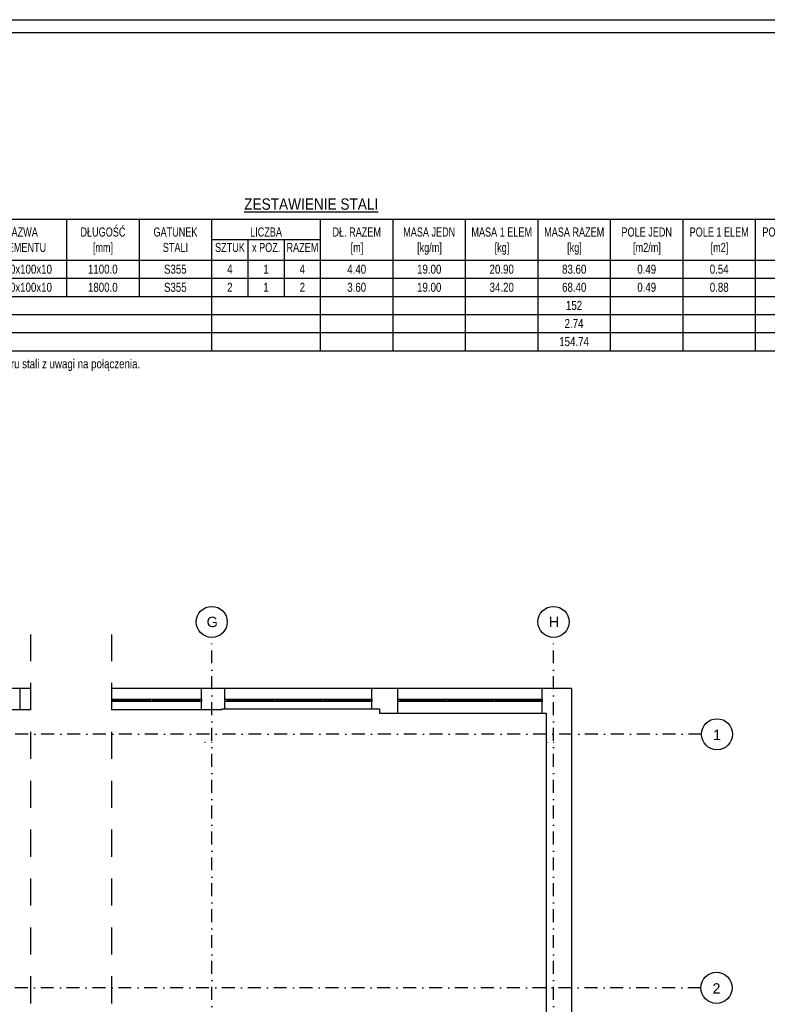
# Model space of a CAD drawing. Header units: metres. Extents: x -6509 to 204, y 32 to 4903.
# Tile 11 of 15: x -3638 to -2194, y 2946 to 4849. Entities that reach past the tile are written whole.
import ezdxf
from ezdxf.enums import TextEntityAlignment as Align

# ---------------------------------------------------------------- set-up
doc = ezdxf.new("R2010")
doc.units = ezdxf.units.M
doc.header["$LTSCALE"] = 50
doc.header["$MEASUREMENT"] = 0
for name, pattern in [('DASHDOTX2', [1, 0.5, -0.25, 0, -0.25]), ('DO', [1, 0.5, -0.24, 0.02, -0.24]), ('DP', [0.63, 0.35, -0.28])]:
    doc.linetypes.add(name, pattern=pattern)
for name, color, linetype in [('A_osie', 7, 'Continuous'), ('BS_tab', 1, 'Continuous'), ('BS_txg', 3, 'Continuous'), ('BS_txs', 2, 'Continuous'), ('BZ_lpd', 1, 'DP'), ('BZ_osd', 1, 'DO'), ('BZ_ram', 2, 'Continuous'), ('BZ_txs', 2, 'Continuous'), ('k3_sciany istn', 1, 'DP')]:
    doc.layers.add(name, color=color, linetype=linetype)
doc.styles.add('BIKTG', font='bikromsw.shx', dxfattribs={"width": 0.85})
doc.styles.add('BIKTS', font='bikromsw.shx', dxfattribs={"width": 0.8})
doc.styles.add('GENERATED_STYLE_1', font='arial.ttf')

# ---------------------------------------------------------------- blocks, each defined once
blk = doc.blocks.new('zestawienie poziom 0')
at = {"layer": 'BS_tab'}
for p, q in [((-3722.5, 4463.1), (-3547.5, 4463.1)), ((-3547.5, 4463.1), (-3547.5, 4384.3)), ((-3547.5, 4463.1), (-3407.5, 4463.1)), ((-3407.5, 4463.1), (-3407.5, 4384.3)), ((-3407.5, 4463.1), (-3267.5, 4463.1)), ((-3267.5, 4463.1), (-3267.5, 4384.3)), ((-3267.5, 4463.1), (-3197.5, 4463.1)), ((-3197.5, 4463.1), (-3127.5, 4463.1)), ((-3127.5, 4463.1), (-3057.5, 4463.1)), ((-3057.5, 4463.1), (-3057.5, 4384.3)), ((-3057.5, 4463.1), (-2917.5, 4463.1)), ((-2917.5, 4463.1), (-2917.5, 4384.3)), ((-2917.5, 4463.1), (-2777.5, 4463.1)), ((-2777.5, 4463.1), (-2777.5, 4384.3)), ((-2777.5, 4463.1), (-2637.5, 4463.1)), ((-2637.5, 4463.1), (-2637.5, 4384.3)), ((-2637.5, 4463.1), (-2497.5, 4463.1)), ((-2497.5, 4463.1), (-2497.5, 4384.3)), ((-2497.5, 4463.1), (-2357.5, 4463.1)), ((-2357.5, 4463.1), (-2357.5, 4384.3)), ((-2357.5, 4463.1), (-2217.5, 4463.1)), ((-2217.5, 4463.1), (-2217.5, 4384.3)), ((-2217.5, 4463.1), (-2077.5, 4463.1)), ((-3197.5, 4423.7), (-3267.5, 4423.7)), ((-3197.5, 4423.7), (-3197.5, 4384.3)), ((-3127.5, 4423.7), (-3197.5, 4423.7)), ((-3127.5, 4423.7), (-3127.5, 4384.3)), ((-3057.5, 4423.7), (-3127.5, 4423.7)), ((-3057.5, 4423.7), (-3057.5, 4384.3)), ((-3722.5, 4384.3), (-3547.5, 4384.3)), ((-3547.5, 4384.3), (-3407.5, 4384.3)), ((-3547.5, 4384.3), (-3547.5, 4349.3)), ((-3407.5, 4384.3), (-3267.5, 4384.3)), ((-3407.5, 4384.3), (-3407.5, 4349.3)), ((-3267.5, 4384.3), (-3197.5, 4384.3)), ((-3267.5, 4384.3), (-3267.5, 4349.3)), ((-3197.5, 4384.3), (-3127.5, 4384.3)), ((-3197.5, 4384.3), (-3197.5, 4349.3)), ((-3127.5, 4384.3), (-3057.5, 4384.3)), ((-3127.5, 4384.3), (-3127.5, 4349.3)), ((-3057.5, 4384.3), (-2917.5, 4384.3)), ((-3057.5, 4384.3), (-3057.5, 4349.3)), ((-2917.5, 4384.3), (-2777.5, 4384.3)), ((-2917.5, 4384.3), (-2917.5, 4349.3)), ((-2777.5, 4384.3), (-2637.5, 4384.3)), ((-2777.5, 4384.3), (-2777.5, 4349.3)), ((-2637.5, 4384.3), (-2497.5, 4384.3)), ((-2637.5, 4384.3), (-2637.5, 4349.3)), ((-2497.5, 4384.3), (-2357.5, 4384.3)), ((-2497.5, 4384.3), (-2497.5, 4349.3)), ((-2357.5, 4384.3), (-2217.5, 4384.3)), ((-2357.5, 4384.3), (-2357.5, 4349.3)), ((-2217.5, 4384.3), (-2077.5, 4384.3)), ((-2217.5, 4384.3), (-2217.5, 4349.3)), ((-3722.5, 4349.3), (-3547.5, 4349.3)), ((-3547.5, 4349.3), (-3407.5, 4349.3)), ((-3547.5, 4349.3), (-3547.5, 4314.3)), ((-3407.5, 4349.3), (-3267.5, 4349.3)), ((-3407.5, 4349.3), (-3407.5, 4314.3)), ((-3267.5, 4349.3), (-3197.5, 4349.3)), ((-3267.5, 4349.3), (-3267.5, 4314.3)), ((-3197.5, 4349.3), (-3127.5, 4349.3)), ((-3197.5, 4349.3), (-3197.5, 4314.3)), ((-3127.5, 4349.3), (-3057.5, 4349.3)), ((-3127.5, 4349.3), (-3127.5, 4314.3)), ((-3057.5, 4349.3), (-2917.5, 4349.3)), ((-3057.5, 4349.3), (-3057.5, 4314.3)), ((-2917.5, 4349.3), (-2777.5, 4349.3)), ((-2917.5, 4349.3), (-2917.5, 4314.3)), ((-2777.5, 4349.3), (-2637.5, 4349.3)), ((-2777.5, 4349.3), (-2777.5, 4314.3)), ((-2637.5, 4349.3), (-2497.5, 4349.3)), ((-2637.5, 4349.3), (-2637.5, 4314.3)), ((-2497.5, 4349.3), (-2357.5, 4349.3)), ((-2497.5, 4349.3), (-2497.5, 4314.3)), ((-2357.5, 4349.3), (-2217.5, 4349.3)), ((-2357.5, 4349.3), (-2357.5, 4314.3)), ((-2217.5, 4349.3), (-2077.5, 4349.3)), ((-2217.5, 4349.3), (-2217.5, 4314.3)), ((-3722.5, 4314.3), (-3547.5, 4314.3)), ((-3547.5, 4314.3), (-3407.5, 4314.3)), ((-3407.5, 4314.3), (-3267.5, 4314.3)), ((-3267.5, 4314.3), (-3197.5, 4314.3)), ((-3267.5, 4314.3), (-3267.5, 4279.3)), ((-3197.5, 4314.3), (-3127.5, 4314.3)), ((-3127.5, 4314.3), (-3057.5, 4314.3)), ((-3057.5, 4314.3), (-2917.5, 4314.3)), ((-3057.5, 4314.3), (-3057.5, 4279.3)), ((-2917.5, 4314.3), (-2777.5, 4314.3)), ((-2917.5, 4314.3), (-2917.5, 4279.3)), ((-2777.5, 4314.3), (-2637.5, 4314.3)), ((-2777.5, 4314.3), (-2777.5, 4279.3)), ((-2637.5, 4314.3), (-2497.5, 4314.3)), ((-2637.5, 4314.3), (-2637.5, 4279.3)), ((-2497.5, 4314.3), (-2357.5, 4314.3)), ((-2497.5, 4314.3), (-2497.5, 4279.3)), ((-2357.5, 4314.3), (-2217.5, 4314.3)), ((-2357.5, 4314.3), (-2357.5, 4279.3)), ((-2217.5, 4314.3), (-2077.5, 4314.3)), ((-2217.5, 4314.3), (-2217.5, 4279.3)), ((-3932.5, 4279.3), (-3267.5, 4279.3)), ((-3267.5, 4279.3), (-3057.5, 4279.3)), ((-3267.5, 4279.3), (-3267.5, 4244.3)), ((-3057.5, 4279.3), (-2917.5, 4279.3)), ((-3057.5, 4279.3), (-3057.5, 4244.3)), ((-2917.5, 4279.3), (-2777.5, 4279.3)), ((-2917.5, 4279.3), (-2917.5, 4244.3)), ((-2777.5, 4279.3), (-2637.5, 4279.3)), ((-2777.5, 4279.3), (-2777.5, 4244.3)), ((-2637.5, 4279.3), (-2497.5, 4279.3)), ((-2637.5, 4279.3), (-2637.5, 4244.3)), ((-2497.5, 4279.3), (-2357.5, 4279.3)), ((-2497.5, 4279.3), (-2497.5, 4244.3)), ((-2357.5, 4279.3), (-2217.5, 4279.3)), ((-2357.5, 4279.3), (-2357.5, 4244.3)), ((-2217.5, 4279.3), (-2077.5, 4279.3)), ((-2217.5, 4279.3), (-2217.5, 4244.3)), ((-3932.5, 4244.3), (-3267.5, 4244.3)), ((-3267.5, 4244.3), (-3057.5, 4244.3)), ((-3267.5, 4244.3), (-3267.5, 4209.3)), ((-3057.5, 4244.3), (-2917.5, 4244.3)), ((-3057.5, 4244.3), (-3057.5, 4209.3)), ((-2917.5, 4244.3), (-2777.5, 4244.3)), ((-2917.5, 4244.3), (-2917.5, 4209.3)), ((-2777.5, 4244.3), (-2637.5, 4244.3)), ((-2777.5, 4244.3), (-2777.5, 4209.3)), ((-2637.5, 4244.3), (-2497.5, 4244.3)), ((-2637.5, 4244.3), (-2637.5, 4209.3)), ((-2497.5, 4244.3), (-2357.5, 4244.3)), ((-2497.5, 4244.3), (-2497.5, 4209.3)), ((-2357.5, 4244.3), (-2217.5, 4244.3)), ((-2357.5, 4244.3), (-2357.5, 4209.3)), ((-2217.5, 4244.3), (-2077.5, 4244.3)), ((-2217.5, 4244.3), (-2217.5, 4209.3)), ((-3932.5, 4209.3), (-3267.5, 4209.3)), ((-3267.5, 4209.3), (-3057.5, 4209.3)), ((-3057.5, 4209.3), (-2917.5, 4209.3)), ((-2917.5, 4209.3), (-2777.5, 4209.3)), ((-2777.5, 4209.3), (-2637.5, 4209.3)), ((-2637.5, 4209.3), (-2497.5, 4209.3)), ((-2497.5, 4209.3), (-2357.5, 4209.3)), ((-2357.5, 4209.3), (-2217.5, 4209.3)), ((-2217.5, 4209.3), (-2077.5, 4209.3))]:
    blk.add_line(p, q, dxfattribs=at)
at = {"layer": 'BS_txg', "style": 'BIKTG', "width": 0.9}
blk.add_text('%%uZESTAWIENIE STALI', height=21.875, dxfattribs=at).set_placement((-3075, 4492.6), align=Align.MIDDLE_CENTER)
at = {"layer": 'BS_txs', "style": 'BIKTS'}
for s, width, p in [('NAZWA', 0.75, (-3634.7, 4438.6)), ('DŁUGOŚĆ', 0.75, (-3477.2, 4438.6)), ('GATUNEK', 0.75, (-3337.2, 4438.6)), ('LICZBA', 0.75, (-3162.2, 4438.6)), ('DŁ. RAZEM', 0.75, (-2987.2, 4438.6)), ('MASA JEDN', 0.75, (-2847.2, 4438.6)), ('MASA 1 ELEM', 0.75, (-2707.2, 4438.6)), ('MASA RAZEM', 0.75, (-2567.2, 4438.6)), ('POLE JEDN', 0.75, (-2427.2, 4438.6)), ('POLE 1 ELEM', 0.75, (-2287.2, 4438.6)), ('POLE RAZEM', 0.75, (-2147.2, 4438.6)), ('ELEMENTU', 0.75, (-3634.7, 4408.8)), ('[mm]', 0.75, (-3477.2, 4408.8)), ('STALI', 0.75, (-3337.2, 4408.8)), ('SZTUK', 0.75, (-3232, 4408.8)), ('x POZ.', 0.75, (-3162, 4408.8)), ('RAZEM', 0.75, (-3092, 4408.8)), ('[m]', 0.75, (-2986.7, 4408.8)), ('[kg/m]', 0.75, (-2846.7, 4408.8)), ('[kg]', 0.75, (-2706.7, 4408.8)), ('[kg]', 0.75, (-2566.7, 4408.8)), ('[m2/m]', 0.75, (-2426.7, 4408.8)), ('[m2]', 0.75, (-2286.7, 4408.8)), ('L 150x100x10', 0.8, (-3634.5, 4366.8)), ('1100.0', 0.8, (-3477.5, 4366.8)), ('S355', 0.8, (-3337.5, 4366.8)), ('4.40', 0.8, (-2987.2, 4366.8)), ('19.00', 0.8, (-2847.2, 4366.8)), ('20.90', 0.8, (-2707.2, 4366.8)), ('83.60', 0.8, (-2567.2, 4366.8)), ('0.49', 0.8, (-2427.2, 4366.8)), ('0.54', 0.8, (-2287.2, 4366.8)), ('4', 0.8, (-3232.2, 4366.8)), ('1', 0.8, (-3162.2, 4366.8)), ('4', 0.8, (-3092.2, 4366.8)), ('L 150x100x10', 0.8, (-3634.5, 4331.8)), ('1800.0', 0.8, (-3477.5, 4331.8)), ('S355', 0.8, (-3337.5, 4331.8)), ('2', 0.8, (-3232.2, 4331.8)), ('1', 0.8, (-3162.2, 4331.8)), ('2', 0.8, (-3092.2, 4331.8)), ('3.60', 0.8, (-2987.2, 4331.8)), ('19.00', 0.8, (-2847.2, 4331.8)), ('34.20', 0.8, (-2707.2, 4331.8)), ('68.40', 0.8, (-2567.2, 4331.8)), ('0.49', 0.8, (-2427.2, 4331.8)), ('0.88', 0.8, (-2287.2, 4331.8)), ('152', 0.8, (-2567.5, 4296.8)), ('2.74', 0.8, (-2567.5, 4261.8)), ('154.74', 0.8, (-2567.5, 4226.8))]:
    blk.add_text(s, height=17.5, dxfattribs=dict(at, width=width)).set_placement(p, align=Align.MIDDLE_CENTER)

msp = doc.modelspace()

# ---------------------------------------------------------------- linework, layer by layer
at = {"layer": 'A_osie', "color": 18, "linetype": 'DASHDOTX2', "lineweight": 5}
for p in [(-2523.97, 3468.15), (-2523.97, 3468.15), (-3279.98, 3452.72), (-3279.98, 3452.72), (-3267.14, 3452.72), (-3267.14, 3452.72), (-2619.98, 3452.72), (-2619.98, 3452.72), (-2607.14, 3452.72), (-2607.14, 3452.72), (-2524.99, 2978.15), (-2524.99, 2978.15)]:
    msp.add_point(p, dxfattribs=at)
at = {"layer": 'BZ_lpd', "ltscale": 3}
for points in [[(-3616.67, 1057.96), (-3616.67, 3660.82)], [(-3459.75, 1057.96), (-3459.75, 3660.82)]]:
    msp.add_lwpolyline(points, dxfattribs=at)
at = {"layer": 'BZ_osd'}
for p, q in [((-3267.14, 1255.24), (-3267.14, 3655.24)), ((-2607.14, 1255.24), (-2607.14, 3655.24)), ((-2321.46, 3468.15), (-6105.53, 3468.15)), ((-2322.47, 2978.15), (-6105.53, 2978.15))]:
    msp.add_line(p, q, dxfattribs=at)
at = {"layer": 'BZ_osd', "color": 7, "linetype": 'Continuous'}
for centre in [(-3267.14, 3685.24), (-2607.14, 3685.24), (-2291.46, 3468.15), (-2292.47, 2978.15)]:
    msp.add_circle(centre, 30, dxfattribs=at)
at = {"layer": 'BZ_ram', "color": 1}
msp.add_lwpolyline([(-6509.19, 648.85), (-6509.19, 4848.85), (-1509.19, 4848.85), (-1509.19, 648.85)], close=True, dxfattribs=at)
at = {"layer": 'BZ_ram'}
msp.add_lwpolyline([(-6359.19, 673.85), (-6359.19, 4823.85), (-1534.19, 4823.85), (-1534.19, 673.85)], close=True, dxfattribs=at)
at = {"layer": 'k3_sciany istn', "linetype": 'Continuous'}
for p, q in [((-3637.98, 3556.25), (-3923.98, 3556.25)), ((-3637.98, 3556.25), (-3637.98, 3515.75)), ((-3287.14, 3556.25), (-3459.75, 3556.25)), ((-3287.14, 3516.25), (-3287.14, 3556.25)), ((-3242.14, 3517.25), (-3242.14, 3556.25)), ((-2957.94, 3556.25), (-3242.14, 3556.25)), ((-2957.94, 3517.25), (-2957.94, 3556.25)), ((-2907.96, 3508.75), (-2907.96, 3556.25)), ((-2628.96, 3556.25), (-2907.96, 3556.25)), ((-2628.96, 3508.75), (-2628.96, 3556.25)), ((-3459.75, 3536.25), (-3287.14, 3536.25)), ((-3385.61, 3533.75), (-3459.75, 3533.75)), ((-3287.14, 3531.25), (-3459.75, 3531.25)), ((-3385.61, 3536.25), (-3385.61, 3531.25)), ((-3381.61, 3536.25), (-3381.61, 3531.25)), ((-3291.14, 3533.75), (-3381.61, 3533.75)), ((-3291.14, 3536.25), (-3291.14, 3531.25)), ((-3287.14, 3536.25), (-3287.14, 3531.25)), ((-3242.14, 3531.25), (-3242.14, 3536.25)), ((-3242.14, 3536.25), (-2957.94, 3536.25)), ((-2957.94, 3531.25), (-3242.14, 3531.25)), ((-3238.14, 3536.25), (-3238.14, 3531.25)), ((-3148.74, 3533.75), (-3238.14, 3533.75)), ((-3148.74, 3536.25), (-3148.74, 3531.25)), ((-3144.74, 3536.25), (-3144.74, 3531.25)), ((-3055.34, 3533.75), (-3144.74, 3533.75)), ((-3055.34, 3536.25), (-3055.34, 3531.25)), ((-3051.34, 3536.25), (-3051.34, 3531.25)), ((-2961.94, 3533.75), (-3051.34, 3533.75)), ((-2961.94, 3536.25), (-2961.94, 3531.25)), ((-2957.94, 3536.25), (-2957.94, 3531.25)), ((-2907.96, 3531.25), (-2907.96, 3536.25)), ((-2907.96, 3536.25), (-2628.96, 3536.25)), ((-2628.96, 3531.25), (-2907.96, 3531.25)), ((-2903.96, 3536.25), (-2903.96, 3531.25)), ((-2816.3, 3533.75), (-2903.96, 3533.75)), ((-2816.3, 3536.25), (-2816.3, 3531.25)), ((-2812.3, 3536.25), (-2812.3, 3531.25)), ((-2724.63, 3533.75), (-2812.3, 3533.75)), ((-2724.63, 3536.25), (-2724.63, 3531.25)), ((-2720.63, 3536.25), (-2720.63, 3531.25)), ((-2632.96, 3533.75), (-2720.63, 3533.75)), ((-2632.96, 3536.25), (-2632.96, 3531.25)), ((-2628.96, 3536.25), (-2628.96, 3531.25)), ((-3923.98, 3515.75), (-3637.98, 3515.75)), ((-3459.75, 3516.25), (-3287.14, 3516.25)), ((-3242.14, 3517.25), (-2957.94, 3517.25)), ((-2907.96, 3508.75), (-2628.96, 3508.75))]:
    msp.add_line(p, q, dxfattribs=at)
at = {"layer": 'k3_sciany istn', "linetype": 'Continuous', "flags": 128}
for points in [[(-3616.67, 3556.25), (-3637.98, 3556.25)], [(-3247.14, 3556.25), (-3287.14, 3556.25)], [(-3242.14, 3556.25), (-3247.14, 3556.25)], [(-2943.24, 3556.25), (-2957.94, 3556.25)], [(-2907.96, 3556.25), (-2943.24, 3556.25)], [(-2571.46, 3556.25), (-2628.96, 3556.25)], [(-2571.46, 2850.83), (-2571.46, 3556.25)], [(-3637.98, 3515.75), (-3616.67, 3515.75)], [(-3287.14, 3516.25), (-3247.14, 3516.25)], [(-3247.14, 3516.25), (-3247.14, 3517.25)], [(-3247.14, 3517.25), (-3242.14, 3517.25)], [(-2957.94, 3517.25), (-2943.24, 3517.25)], [(-2943.24, 3517.25), (-2943.24, 3508.75)], [(-2943.24, 3508.75), (-2907.96, 3508.75)], [(-2628.96, 3508.75), (-2621.66, 3508.75)], [(-2621.66, 3508.75), (-2621.66, 2878.65)]]:
    msp.add_lwpolyline(points, dxfattribs=at)

# ---------------------------------------------------------------- block references
msp.add_blockref('zestawienie poziom 0', (0, 0))

# ---------------------------------------------------------------- texts
at = {"layer": 'BZ_osd', "color": 7, "linetype": 'Continuous', "style": 'GENERATED_STYLE_1'}
for tag, text, p in [('G', 'C', (-3266.16, 3685.24)), ('H', 'C', (-2606.16, 3685.24)), ('1', '1', (-2291.46, 3467)), ('2', '2', (-2292.47, 2977))]:
    msp.add_attdef(tag, text=text, height=20, dxfattribs=at).set_placement(p, align=Align.MIDDLE_CENTER)
at = {"layer": 'BZ_txs', "style": 'BIKTS', "width": 0.8}
msp.add_text('Do zestawienia dodać 25% ciężaru stali z uwagi na połączenia.', height=17.5, dxfattribs=at).set_placement((-3929.84, 4175.27))

doc.saveas('drawing.dxf')
